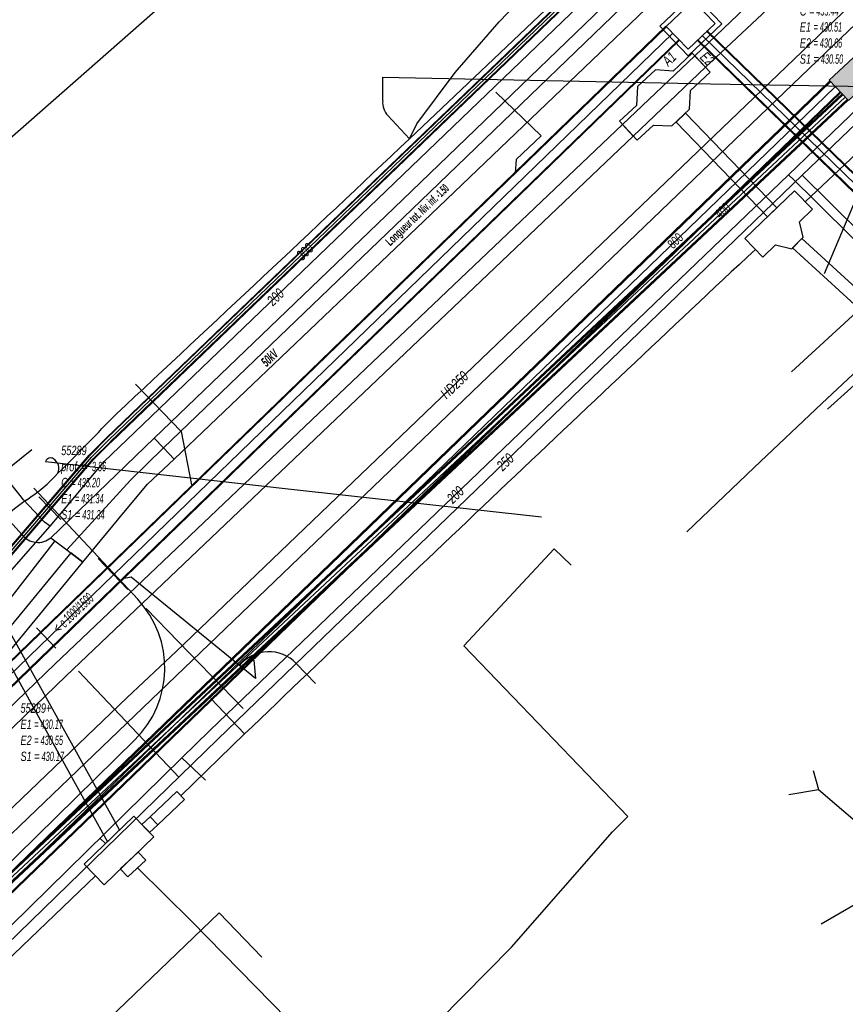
# Model space of a CAD drawing. Header units: metres. Extents: x 2695563 to 2696938, y 1260544 to 1262032.
# Tile 31 of 256: x 2695763 to 2695808, y 1261038 to 1261090. Entities that reach past the tile are written whole.
import ezdxf

# ---------------------------------------------------------------- set-up
doc = ezdxf.new("R2010")
doc.units = ezdxf.units.M
doc.header["$LTSCALE"] = 100
doc.linetypes.add('AUSGEZOGEN', pattern=[0])
doc.linetypes.add('STRICHLINIE2_S3', pattern=[0.25, 0.15, -0.1])
for name, color, linetype in [('Eau portable_Cadastre des conduites_Conduite', 171, 'AUSGEZOGEN'), ('Eau potable_Cadastre des conduites_Conduite_Texte', 171, 'AUSGEZOGEN'), ('EU_Cadastre des conduites', 24, 'AUSGEZOGEN'), ('EU_Cadastre des conduites – Texte', 7, 'AUSGEZOGEN'), ('EU_Cadastre des conduites_Regard normalisé – Texte', 24, 'AUSGEZOGEN'), ('EU_Cadastre des conduites_Regard – Polygone de détail', 24, 'AUSGEZOGEN'), ('EU_Cadastre des conduites_Texte entrée-sortie', 24, 'AUSGEZOGEN'), ('Gaz_Cadastre des conduites_Conduite', 32, 'AUSGEZOGEN'), ('Gaz_Cadastre des conduites_Conduite_Texte', 32, 'AUSGEZOGEN'), ('Réseau électrique_Cadastre des conduite_Bord du tracé', 1, 'AUSGEZOGEN'), ('Réseau électrique_Cadastre des conduite_Texte libre_Texte', 1, 'AUSGEZOGEN'), ('Réseau électrique_Cadastre des conduite_Tronçon de tracé', 1, 'AUSGEZOGEN'), ('Réseau électrique_Cadastre des conduites_Ouvrage_Surface-Ligne-Point', 1, 'AUSGEZOGEN'), ('Réseau électrique_Point altimétrique_Texte', 7, 'AUSGEZOGEN'), ('TV_Cadastre des conduites_CONDUITE', 92, 'AUSGEZOGEN'), ('Télécommunications_SW_Cadastre des conduites_Bord du tracé', 94, 'AUSGEZOGEN'), ('Télécommunications_SW_Cadastre des conduites_Bord du tracé_Texte', 94, 'AUSGEZOGEN'), ('Télécommunications_SW_Cadastre des conduites_Ouvrage', 94, 'AUSGEZOGEN')]:
    doc.layers.add(name, color=color, linetype=linetype)
doc.styles.add('ARIAL', font='arial.ttf')
doc.styles.add('ARIALNARROW', font='ARIALN.TTF')
pattern_1 = [(0, (2703955, 1269100), (4050, 4050), [4050, -4050]), (90, (2703955, 1269100), (-4050, 4050), [4050, -4050])]
pattern_2 = [(0, (2708005, 1273150), (6075, 6075), [6075, -6075]), (90, (2708005, 1273150), (-6075, 6075), [6075, -6075])]

# ---------------------------------------------------------------- blocks, each defined once
blk = doc.blocks.new('COMPLEXOBJECT_1771')
at = {"layer": 'Réseau électrique_Cadastre des conduite_Bord du tracé', "color": 1, "linetype": 'AUSGEZOGEN', "transparency": 33554687}
blk.add_line((5746.653, 11041.556), (5758.605, 11053.003), dxfattribs=at)
for points in [[(5761.168, 11055.903), (5765.807, 11061.529), (5765.165, 11062.019), (5760.549, 11056.423)], [(5758.069, 11053.543), (5746.117, 11042.11), (5746.653, 11041.556)]]:
    blk.add_lwpolyline(points, dxfattribs=at)
for centre, radius, start, end in [((5736.355, 11074.749), 30.352, 315.6782, 322.8575), ((5727.195, 11083.345), 43.672, 315.9903, 321.0696)]:
    blk.add_arc(centre, radius, start, end, dxfattribs=at)
blk = doc.blocks.new('COMPLEXOBJECT_2277')
at = {"layer": 'Réseau électrique_Cadastre des conduite_Tronçon de tracé', "color": 1, "linetype": 'AUSGEZOGEN', "transparency": 33554687}
for centre, radius, start, end in [((3835.346, 13143.423), 2834.584, 312.974838, 313.410845), ((5429.166, 11400.023), 473.076, 315.1355, 315.67822)]:
    blk.add_arc(centre, radius, start, end, dxfattribs=at)
blk = doc.blocks.new('COMPLEXOBJECT_2399')
at = {"layer": 'Réseau électrique_Cadastre des conduite_Tronçon de tracé', "color": 1, "linetype": 'AUSGEZOGEN', "transparency": 33554687}
blk.add_line((5762.535, 11063.004), (5761.585, 11064.059), dxfattribs=at)
for centre, radius, start, end in [((5761.053, 11063.665), 0.662, 36.5205, 85.4919), ((5763.393, 11063.666), 1.084, 217.6252, 310.1308)]:
    blk.add_arc(centre, radius, start, end, dxfattribs=at)
blk = doc.blocks.new('COMPLEXOBJECT_2423')
at = {"layer": 'Réseau électrique_Cadastre des conduite_Tronçon de tracé', "color": 1, "linetype": 'AUSGEZOGEN', "transparency": 33554687}
for p, q in [((5781.909, 11086.292), (5781.912, 11087.553)), ((5783.343, 11084.255), (5782.187, 11085.499))]:
    blk.add_line(p, q, dxfattribs=at)
blk.add_arc((5782.928, 11086.204), 1.023, 175.059, 223.579, dxfattribs=at)
blk = doc.blocks.new('COMPLEXOBJECT_2424')
at = {"layer": 'Réseau électrique_Cadastre des conduite_Tronçon de tracé', "color": 1, "linetype": 'AUSGEZOGEN', "transparency": 33554687}
for centre, radius, start, end in [((5757.666, 11072.575), 9.257, 303.6342, 317.3205), ((5768.799, 11056.125), 10.607, 124.4866, 148.1075)]:
    blk.add_arc(centre, radius, start, end, dxfattribs=at)
blk = doc.blocks.new('COMPLEXOBJECT_2425')
at = {"layer": 'Réseau électrique_Cadastre des conduite_Tronçon de tracé', "color": 1, "linetype": 'AUSGEZOGEN', "transparency": 33554687}
for p, q in [((5797.919, 11098.602), (5805.699, 11107.003)), ((5783.343, 11084.255), (5792.332, 11092.783))]:
    blk.add_line(p, q, dxfattribs=at)
for centre, radius, start, end in [((5848.948, 11068.942), 57.612, 130.48055, 138.65075), ((5661.316, 11224.167), 185.545, 314.91962, 317.41087)]:
    blk.add_arc(centre, radius, start, end, dxfattribs=at)
blk = doc.blocks.new('COMPLEXOBJECT_2577')
at = {"layer": 'Réseau électrique_Cadastre des conduite_Tronçon de tracé', "color": 1, "linetype": 'AUSGEZOGEN', "transparency": 33554687}
blk.add_line((5810.622, 11112.287), (5811.547, 11112.763), dxfattribs=at)
blk.add_lwpolyline([(5783.343, 11084.255), (5783.748, 11085.054), (5785.804, 11087.81), (5788.166, 11090.535), (5793.284, 11095.857), (5800.736, 11103.492), (5806.34, 11109.057)], dxfattribs=at)
blk.add_arc((5814.833, 11102.252), 10.883, 112.7622, 141.2938, dxfattribs=at)
blk = doc.blocks.new('COMPLEXOBJECT_2755')
at = {"layer": 'Télécommunications_SW_Cadastre des conduites_Bord du tracé', "color": 94, "linetype": 'AUSGEZOGEN', "transparency": 33554687}
for p, q in [((5768.75, 11059.53), (5763.168, 11065.49)), ((5727.343, 11011.463), (5768.592, 11051.978))]:
    blk.add_line(p, q, dxfattribs=at)
blk.add_arc((5764.805, 11055.835), 5.405, 314.4785, 43.1244, dxfattribs=at)
blk = doc.blocks.new('COMPLEXOBJECT_2757')
at = {"layer": 'Télécommunications_SW_Cadastre des conduites_Bord du tracé', "color": 94, "linetype": 'AUSGEZOGEN', "transparency": 33554687}
blk.add_line((5778.299, 11055.001), (5777.263, 11056.085), dxfattribs=at)
blk.add_arc((5775.794, 11054.683), 2.031, 43.6681, 140.8108, dxfattribs=at)

msp = doc.modelspace()

# ---------------------------------------------------------------- hatches: boundary and pattern name
at = {"layer": 'Réseau électrique_Cadastre des conduite_Bord du tracé', "lineweight": 18, "transparency": 33554687}
h = msp.add_hatch(dxfattribs=at)
h.set_pattern_fill('MUSTER', color=1, scale=6075, style=0, pattern_type=2)
h.set_pattern_definition(pattern_2)
h.paths.add_polyline_path([(2695854.042, 1261141.257), (2695848.063, 1261135.378), (2695844.962, 1261132.346), (2695840.121, 1261127.568), (2695838.758, 1261126.228), (2695832.311, 1261119.889), (2695822.73, 1261110.468), (2695807.314, 1261095.86), (2695799.635, 1261088.514), (2695800.207, 1261087.9), (2695807.968, 1261095.17), (2695823.39, 1261109.785), (2695833.45, 1261119.677), (2695839.408, 1261125.535), (2695840.787, 1261126.891), (2695845.628, 1261131.668), (2695848.728, 1261134.7), (2695854.726, 1261140.597)], flags=0)
h = msp.add_hatch(dxfattribs=at)
h.set_pattern_fill('MUSTER', color=1, scale=6075, style=0, pattern_type=2)
h.set_pattern_definition(pattern_2)
h.paths.add_polyline_path([(2695770.603, 1261067.985), (2695771.102, 1261067.466), (2695784.444, 1261080.268), (2695799.597, 1261094.894), (2695799.097, 1261095.412), (2695783.945, 1261080.787)], flags=0)
h = msp.add_hatch(dxfattribs=at)
h.set_pattern_fill('MUSTER', color=1, scale=6075, style=0, pattern_type=2)
h.set_pattern_definition(pattern_2)
h.paths.add_polyline_path([(2695799.597, 1261094.894), (2695784.444, 1261080.268), (2695771.102, 1261067.466), (2695771.675, 1261066.868), (2695785.087, 1261079.639), (2695800.275, 1261094.191)], flags=0)
h = msp.add_hatch(dxfattribs=at)
h.set_pattern_fill('MUSTER', color=1, scale=6075, style=0, pattern_type=2)
h.set_pattern_definition(pattern_2)
h.paths.add_polyline_path([(2695795.758, 1261084.829), (2695796.332, 1261084.212), (2695800.207, 1261087.9), (2695799.635, 1261088.514)], flags=0)
h = msp.add_hatch(dxfattribs=at)
h.set_pattern_fill('MUSTER', color=1, scale=6075, style=0, pattern_type=2)
h.set_pattern_definition(pattern_2)
h.paths.add_polyline_path([(2695804.037, 1261080.364), (2695799.131, 1261085.447), (2695798.627, 1261084.961), (2695803.533, 1261079.877)], flags=0)
h = msp.add_hatch(dxfattribs=at)
h.set_pattern_fill('MUSTER', color=1, scale=6075, style=0, pattern_type=2)
h.set_pattern_definition(pattern_2)
h.paths.add_polyline_path([(2695722.339, 1261014.616), (2695722.973, 1261013.952), (2695740.509, 1261030.698), (2695765.875, 1261055.225), (2695796.332, 1261084.212), (2695795.758, 1261084.829), (2695765.279, 1261055.852), (2695739.873, 1261031.361)], flags=0)
h = msp.add_hatch(dxfattribs=at)
h.set_pattern_fill('MUSTER', color=1, scale=6075, style=0, pattern_type=2)
h.set_pattern_definition(pattern_2)
h.paths.add_polyline_path([(2695837.54, 1261047.471), (2695833.456, 1261051.48), (2695825.479, 1261059.456), (2695822.559, 1261062.385), (2695821.578, 1261063.369), (2695814.427, 1261070.343), (2695813.873, 1261070.883), (2695812.881, 1261071.85), (2695805.382, 1261078.712), (2695804.889, 1261078.212), (2695812.401, 1261071.342), (2695813.417, 1261070.35), (2695813.83, 1261069.948), (2695821.086, 1261062.871), (2695822.059, 1261061.895), (2695824.984, 1261058.962), (2695832.963, 1261050.983), (2695837.05, 1261046.971)], flags=0)
h = msp.add_hatch(dxfattribs=at)
h.set_pattern_fill('MUSTER', color=1, scale=6075, style=0, pattern_type=2)
h.set_pattern_definition(pattern_2)
h.paths.add_polyline_path([(2695765.062, 1261062.647), (2695765.92, 1261061.993), (2695769.332, 1261065.734), (2695771.102, 1261067.466), (2695770.603, 1261067.985)], flags=0)
h = msp.add_hatch(dxfattribs=at)
h.set_pattern_fill('MUSTER', color=1, scale=6075, style=0, pattern_type=2)
h.set_pattern_definition(pattern_2)
h.paths.add_polyline_path([(2695771.102, 1261067.466), (2695769.332, 1261065.734), (2695765.92, 1261061.993), (2695766.777, 1261061.339), (2695768.972, 1261064.001), (2695770.24, 1261065.513), (2695771.675, 1261066.868)], flags=0)
h = msp.add_hatch(dxfattribs=at)
h.set_pattern_fill('MUSTER', color=1, scale=6075, style=0, pattern_type=2)
h.set_pattern_definition(pattern_2)
h.paths.add_polyline_path([(2695747.623, 1261041.366), (2695759.575, 1261052.813), (2695759.662, 1261052.903), (2695759.748, 1261052.993), (2695759.834, 1261053.084), (2695759.92, 1261053.174), (2695760.006, 1261053.265), (2695760.091, 1261053.356), (2695760.176, 1261053.448), (2695760.261, 1261053.539), (2695760.345, 1261053.631), (2695760.43, 1261053.724), (2695760.514, 1261053.816), (2695760.598, 1261053.909), (2695760.681, 1261054.001), (2695760.764, 1261054.094), (2695760.847, 1261054.188), (2695760.93, 1261054.281), (2695761.012, 1261054.375), (2695761.095, 1261054.469), (2695761.176, 1261054.564), (2695761.258, 1261054.658), (2695761.339, 1261054.753), (2695761.421, 1261054.848), (2695761.501, 1261054.943), (2695761.582, 1261055.038), (2695761.662, 1261055.134), (2695761.742, 1261055.23), (2695761.822, 1261055.326), (2695761.901, 1261055.423), (2695761.98, 1261055.519), (2695762.059, 1261055.616), (2695762.138, 1261055.713), (2695766.777, 1261061.339), (2695766.135, 1261061.829), (2695761.519, 1261056.233), (2695761.445, 1261056.135), (2695761.37, 1261056.038), (2695761.295, 1261055.941), (2695761.22, 1261055.844), (2695761.144, 1261055.748), (2695761.067, 1261055.652), (2695760.991, 1261055.556), (2695760.914, 1261055.46), (2695760.836, 1261055.365), (2695760.759, 1261055.27), (2695760.681, 1261055.176), (2695760.602, 1261055.081), (2695760.523, 1261054.988), (2695760.444, 1261054.894), (2695760.364, 1261054.801), (2695760.284, 1261054.708), (2695760.204, 1261054.615), (2695760.123, 1261054.523), (2695760.042, 1261054.431), (2695759.96, 1261054.339), (2695759.878, 1261054.248), (2695759.796, 1261054.157), (2695759.713, 1261054.066), (2695759.63, 1261053.976), (2695759.547, 1261053.886), (2695759.463, 1261053.796), (2695759.379, 1261053.707), (2695759.295, 1261053.618), (2695759.21, 1261053.529), (2695759.125, 1261053.441), (2695759.039, 1261053.353), (2695747.087, 1261041.92)], flags=0)
h = msp.add_hatch(dxfattribs=at)
h.set_pattern_fill('MUSTER', color=1, scale=6075, style=0, pattern_type=2)
h.set_pattern_definition(pattern_2)
h.paths.add_polyline_path([(2695768.749, 1261046.958), (2695767.088, 1261049.964), (2695762.338, 1261058.53), (2695761.579, 1261058.112), (2695766.279, 1261049.608), (2695768.095, 1261046.324)], flags=0)
h = msp.add_hatch(dxfattribs=at)
h.set_pattern_fill('MUSTER', color=1, scale=6075, style=0, pattern_type=2)
h.set_pattern_definition(pattern_2)
h.paths.add_polyline_path([(2695770.795, 1261047.228), (2695772.232, 1261048.583), (2695771.819, 1261049.019), (2695770.383, 1261047.666)], flags=0)
h = msp.add_hatch(dxfattribs=at)
h.set_pattern_fill('MUSTER', color=1, scale=6075, style=0, pattern_type=2)
h.set_pattern_definition(pattern_2)
h.paths.add_polyline_path([(2695769.943, 1261047.251), (2695770.148, 1261047.04), (2695770.361, 1261046.819), (2695770.795, 1261047.228), (2695770.383, 1261047.666)], flags=0)
at = {"layer": 'Réseau électrique_Cadastre des conduites_Ouvrage_Surface-Ligne-Point', "lineweight": 18, "transparency": 33554687}
h = msp.add_hatch(dxfattribs=at)
h.set_pattern_fill('MUSTER', color=1, scale=4050, style=0, pattern_type=2)
h.set_pattern_definition(pattern_1)
h.paths.add_polyline_path([(2695795.591, 1261085.008), (2695796.545, 1261083.983), (2695797.418, 1261084.798), (2695798.41, 1261084.766), (2695799.354, 1261085.647), (2695799.413, 1261086.66), (2695800.456, 1261087.633), (2695799.501, 1261088.657), (2695798.467, 1261087.692), (2695797.52, 1261087.766), (2695796.563, 1261086.872), (2695796.5, 1261085.856)], flags=0)
h = msp.add_hatch(dxfattribs=at)
h.set_pattern_fill('MUSTER', color=1, scale=4050, style=0, pattern_type=2)
h.set_pattern_definition(pattern_1)
h.paths.add_polyline_path([(2695802.33, 1261078.718), (2695803.281, 1261077.715), (2695803.963, 1261078.373), (2695804.838, 1261078.16), (2695805.455, 1261078.786), (2695805.254, 1261079.605), (2695805.951, 1261080.282), (2695804.982, 1261081.274)], flags=0)
h = msp.add_hatch(dxfattribs=at)
h.set_pattern_fill('MUSTER', color=1, scale=4050, style=0, pattern_type=2)
h.set_pattern_definition(pattern_1)
h.paths.add_polyline_path([(2695766.854, 1261045.122), (2695767.928, 1261044.014), (2695770.585, 1261046.588), (2695769.512, 1261047.697)], flags=0)
h = msp.add_hatch(dxfattribs=at)
h.set_pattern_fill('MUSTER', color=1, scale=2025, style=0, pattern_type=2)
h.set_pattern_definition([(0, (2699905, 1265050), (2025, 2025), [2025, -2025]), (90, (2699905, 1265050), (-2025, 2025), [2025, -2025])])
h.paths.add_polyline_path([(2695770.154, 1261045.326), (2695769.742, 1261045.771), (2695768.775, 1261044.876), (2695769.187, 1261044.43)], flags=0)
at = {"layer": 'Télécommunications_SW_Cadastre des conduites_Ouvrage', "transparency": 33554687}
msp.add_hatch(color=7, dxfattribs=at).paths.add_polyline_path([(2695806.859, 1261087.204), (2695807.886, 1261086.111), (2695809.708, 1261087.822), (2695808.681, 1261088.916)])

# ---------------------------------------------------------------- linework, layer by layer
at = {"layer": 'Eau portable_Cadastre des conduites_Conduite', "color": 7, "linetype": 'AUSGEZOGEN', "transparency": 33554687}
for p, q in [((2695773.594, 1261052.294), (2695804.674, 1261082.136)), ((2695762.457, 1261066.117), (2695764.031, 1261067.384)), ((2695772.087, 1261050.831), (2695773.365, 1261049.627))]:
    msp.add_line(p, q, dxfattribs=at)
for points in [[(2695769.551, 1261068.298), (2695800.182, 1261097.721), (2695812.23, 1261111.068), (2695816.903, 1261115.659), (2695835.941, 1261134.364), (2695841.928, 1261140.246)], [(2695804.674, 1261082.136), (2695808.906, 1261086.211), (2695817.731, 1261094.707), (2695818.5, 1261095.444), (2695846.362, 1261122.178), (2695848.15, 1261123.978), (2695851.592, 1261127.445), (2695854.374, 1261124.708), (2695855.153, 1261123.941)], [(2695804.674, 1261082.136), (2695804.952, 1261081.862), (2695806.069, 1261080.759), (2695806.403, 1261080.429)], [(2695806.403, 1261080.429), (2695814.12, 1261072.81), (2695826.01, 1261061.04), (2695831.29, 1261055.88), (2695837.25, 1261049.94), (2695845.37, 1261042.05), (2695847.44, 1261040.07), (2695849.91, 1261037.64), (2695850.18, 1261037.38), (2695858.27, 1261029.6), (2695867.41, 1261020.61), (2695874.02, 1261014.19), (2695877.05, 1261011.17), (2695884.56, 1261003.88), (2695886.142, 1261002.342), (2695889.47, 1260999.11), (2695890.16, 1260998.36)], [(2695765.018, 1261063.257), (2695765.987, 1261064.415), (2695767.929, 1261066.739), (2695769.551, 1261068.298)], [(2695765.018, 1261063.257), (2695764.723, 1261063.487), (2695763.581, 1261064.68), (2695763.41, 1261064.907), (2695762.643, 1261065.881), (2695762.457, 1261066.117)], [(2695722.774, 1261023.016), (2695723.181, 1261023.388), (2695723.732, 1261023.908), (2695736.416, 1261035.865), (2695741.209, 1261040.431), (2695743.57, 1261042.701), (2695745.68, 1261043.119), (2695754.943, 1261052.063), (2695756.77, 1261053.865), (2695764.114, 1261062.228), (2695765.018, 1261063.257)], [(2695747.653, 1261025.769), (2695747.687, 1261026.658), (2695747.724, 1261027.619), (2695748.699, 1261028.479), (2695754.703, 1261033.774), (2695772.087, 1261050.831), (2695773.594, 1261052.294)]]:
    msp.add_lwpolyline(points, dxfattribs=at)
at = {"layer": 'EU_Cadastre des conduites', "linetype": 'AUSGEZOGEN', "transparency": 33554687}
for p, q in [((2695798.088, 1261090.102), (2695761.37, 1261054.557)), ((2695798.102, 1261090.087), (2695761.384, 1261054.542)), ((2695798.116, 1261090.073), (2695761.398, 1261054.528)), ((2695838.002, 1261053.151), (2695800.261, 1261089.849)), ((2695838.016, 1261053.165), (2695800.275, 1261089.863)), ((2695838.03, 1261053.179), (2695800.289, 1261089.877)), ((2695798.784, 1261089.383), (2695762.066, 1261053.838)), ((2695798.798, 1261089.369), (2695762.08, 1261053.824)), ((2695798.812, 1261089.354), (2695762.094, 1261053.809)), ((2695837.514, 1261052.649), (2695799.773, 1261089.347)), ((2695837.528, 1261052.663), (2695799.787, 1261089.361)), ((2695837.542, 1261052.677), (2695799.801, 1261089.375))]:
    msp.add_line(p, q, dxfattribs=at)
at = {"layer": 'EU_Cadastre des conduites', "color": 255, "transparency": 33554687}
for p, q in [((2695798.45, 1261089.728), (2695761.732, 1261054.183)), ((2695837.772, 1261052.914), (2695800.031, 1261089.612))]:
    msp.add_line(p, q, dxfattribs=at)
at = {"layer": 'EU_Cadastre des conduites', "color": 24, "linetype": 'AUSGEZOGEN', "transparency": 33554687}
for p, q in [((2695788.956, 1261086.575), (2695791.395, 1261084.226)), ((2695806.607, 1261076.836), (2695808.515, 1261081.351)), ((2695769.6, 1261070.897), (2695772.057, 1261068.347)), ((2695772.057, 1261068.347), (2695772.618, 1261065.491)), ((2695775.961, 1261056.071), (2695776.046, 1261055.092)), ((2695805.997, 1261050.139), (2695806.278, 1261049.122)), ((2695804.692, 1261048.854), (2695806.271, 1261049.122)), ((2695806.415, 1261041.912), (2695811.305, 1261044.747))]:
    msp.add_line(p, q, dxfattribs=at)
for points in [[(2695791.395, 1261084.226), (2695790.044, 1261082.953), (2695789.996, 1261082.24)], [(2695806.767, 1261069.54), (2695809.798, 1261072.286), (2695810.906, 1261073.289)], [(2695776.046, 1261055.092), (2695769.376, 1261060.519), (2695768.9, 1261060.446)], [(2695806.271, 1261049.122), (2695821.25, 1261036.331), (2695822.149, 1261036.217)]]:
    msp.add_lwpolyline(points, dxfattribs=at)
at = {"layer": 'EU_Cadastre des conduites_Regard – Polygone de détail', "color": 24, "linetype": 'STRICHLINIE2_S3', "transparency": 33554687}
for points in [[(2695799.561, 1261091.831), (2695797.754, 1261090.104), (2695799.274, 1261088.513), (2695801.081, 1261090.241), (2695799.561, 1261091.831)], [(2695799.553, 1261091.478), (2695798.107, 1261090.096), (2695799.282, 1261088.867), (2695800.728, 1261090.249), (2695799.553, 1261091.478)]]:
    msp.add_lwpolyline(points, close=True, dxfattribs=at)
at = {"layer": 'Gaz_Cadastre des conduites_Conduite', "linetype": 'AUSGEZOGEN', "transparency": 33554687}
for p, q in [((2695768.042, 1261068.01), (2695799.59, 1261098.301)), ((2695768.055, 1261067.996), (2695799.604, 1261098.288)), ((2695768.068, 1261067.983), (2695799.617, 1261098.275)), ((2695768.25, 1261067.793), (2695799.807, 1261098.093)), ((2695768.263, 1261067.78), (2695799.82, 1261098.08)), ((2695768.276, 1261067.766), (2695799.834, 1261098.067)), ((2695767.116, 1261067.084), (2695768.04, 1261068.007)), ((2695767.13, 1261067.071), (2695768.053, 1261067.994)), ((2695767.144, 1261067.058), (2695768.066, 1261067.981)), ((2695767.336, 1261066.88), (2695768.252, 1261067.795)), ((2695767.35, 1261066.867), (2695768.265, 1261067.782)), ((2695767.364, 1261066.854), (2695768.278, 1261067.769)), ((2695756.266, 1261054.426), (2695767.116, 1261067.084)), ((2695756.28, 1261054.413), (2695767.13, 1261067.071)), ((2695756.294, 1261054.401), (2695767.144, 1261067.058)), ((2695756.486, 1261054.221), (2695767.336, 1261066.88)), ((2695756.5, 1261054.209), (2695767.35, 1261066.867)), ((2695756.514, 1261054.196), (2695767.364, 1261066.854))]:
    msp.add_line(p, q, dxfattribs=at)
at = {"layer": 'Gaz_Cadastre des conduites_Conduite', "color": 255, "linetype": 'AUSGEZOGEN', "transparency": 33554687}
for p, q in [((2695768.159, 1261067.888), (2695799.712, 1261098.184)), ((2695767.24, 1261066.969), (2695768.159, 1261067.888)), ((2695756.39, 1261054.311), (2695767.24, 1261066.969))]:
    msp.add_line(p, q, dxfattribs=at)
at = {"layer": 'Gaz_Cadastre des conduites_Conduite', "color": 32, "linetype": 'AUSGEZOGEN', "transparency": 33554687}
for p, q in [((2695810.863, 1261093.989), (2695771.794, 1261056.538)), ((2695774.02, 1261051.821), (2695805.41, 1261082.106)), ((2695805.41, 1261082.106), (2695806.874, 1261080.657)), ((2695769.151, 1261054.06), (2695771.794, 1261056.538)), ((2695730.074, 1261016.646), (2695769.151, 1261054.06))]:
    msp.add_line(p, q, dxfattribs=at)
for points in [[(2695805.41, 1261082.106), (2695846.823, 1261121.766), (2695848.553, 1261123.433), (2695848.739, 1261123.612), (2695852.62, 1261127.349), (2695852.826, 1261127.146), (2695854.616, 1261125.377), (2695856.11, 1261123.901)], [(2695806.874, 1261080.657), (2695807.207, 1261080.327), (2695809.6, 1261077.96), (2695810.67, 1261076.87), (2695830.08, 1261057.88), (2695836.19, 1261051.85), (2695838.1, 1261049.97), (2695838.86, 1261049.26), (2695845.35, 1261042.99), (2695850.9, 1261037.52), (2695851.45, 1261036.99), (2695874.01, 1261014.96), (2695888.35, 1261000.94)], [(2695804.837, 1261071.55), (2695808.317, 1261074.749), (2695808.612, 1261075.019), (2695809.687, 1261076.007), (2695809.875, 1261076.181), (2695810.011, 1261076.305), (2695810.67, 1261076.87)], [(2695748.184, 1261026.419), (2695748.197, 1261026.908), (2695748.203, 1261027.116), (2695748.21, 1261027.337), (2695748.65, 1261027.728), (2695755.284, 1261033.617), (2695774.02, 1261051.821)]]:
    msp.add_lwpolyline(points, dxfattribs=at)
at = {"layer": 'Réseau électrique_Cadastre des conduite_Bord du tracé', "color": 1, "linetype": 'AUSGEZOGEN', "transparency": 33554687}
for points in [[(2695854.042, 1261141.257), (2695848.063, 1261135.378), (2695844.962, 1261132.346), (2695840.121, 1261127.568), (2695838.758, 1261126.228), (2695832.311, 1261119.889), (2695822.73, 1261110.468), (2695807.314, 1261095.86), (2695799.635, 1261088.514), (2695800.207, 1261087.9), (2695807.968, 1261095.17), (2695823.39, 1261109.785), (2695833.45, 1261119.677), (2695839.408, 1261125.535), (2695840.787, 1261126.891), (2695845.628, 1261131.668), (2695848.728, 1261134.7), (2695854.726, 1261140.597), (2695854.042, 1261141.257)], [(2695770.603, 1261067.985), (2695771.102, 1261067.466), (2695784.444, 1261080.268), (2695799.597, 1261094.894), (2695799.097, 1261095.412), (2695783.945, 1261080.787), (2695770.603, 1261067.985)], [(2695799.597, 1261094.894), (2695784.444, 1261080.268), (2695771.102, 1261067.466), (2695771.675, 1261066.868), (2695785.087, 1261079.639), (2695800.275, 1261094.191), (2695799.597, 1261094.894)], [(2695795.758, 1261084.829), (2695796.332, 1261084.212), (2695800.207, 1261087.9), (2695799.635, 1261088.514), (2695795.758, 1261084.829)], [(2695804.037, 1261080.364), (2695799.131, 1261085.447), (2695798.627, 1261084.961), (2695803.533, 1261079.877), (2695804.037, 1261080.364)], [(2695722.339, 1261014.616), (2695722.973, 1261013.952), (2695740.509, 1261030.698), (2695765.875, 1261055.225), (2695796.332, 1261084.212), (2695795.758, 1261084.829), (2695765.279, 1261055.852), (2695739.873, 1261031.361), (2695722.339, 1261014.616)], [(2695837.54, 1261047.471), (2695833.456, 1261051.48), (2695825.479, 1261059.456), (2695822.559, 1261062.385), (2695821.578, 1261063.369), (2695814.427, 1261070.343), (2695813.873, 1261070.883), (2695812.881, 1261071.85), (2695805.382, 1261078.712), (2695804.889, 1261078.212), (2695812.401, 1261071.342), (2695813.417, 1261070.35), (2695813.83, 1261069.948), (2695821.086, 1261062.871), (2695822.059, 1261061.895), (2695824.984, 1261058.962), (2695832.963, 1261050.983), (2695837.05, 1261046.971), (2695837.54, 1261047.471)], [(2695765.062, 1261062.647), (2695765.92, 1261061.993), (2695769.332, 1261065.734), (2695771.102, 1261067.466), (2695770.603, 1261067.985), (2695765.062, 1261062.647)], [(2695771.102, 1261067.466), (2695769.332, 1261065.734), (2695765.92, 1261061.993), (2695766.777, 1261061.339), (2695768.972, 1261064.001), (2695770.24, 1261065.513), (2695771.675, 1261066.868), (2695771.102, 1261067.466)], [(2695768.749, 1261046.958), (2695767.088, 1261049.964), (2695762.338, 1261058.53), (2695761.579, 1261058.112), (2695766.279, 1261049.608), (2695768.095, 1261046.324), (2695768.749, 1261046.958)], [(2695770.795, 1261047.228), (2695772.232, 1261048.583), (2695771.819, 1261049.019), (2695770.383, 1261047.666), (2695770.795, 1261047.228)], [(2695769.943, 1261047.251), (2695770.148, 1261047.04), (2695770.361, 1261046.819), (2695770.795, 1261047.228), (2695770.383, 1261047.666), (2695769.943, 1261047.251)]]:
    msp.add_lwpolyline(points, close=True, dxfattribs=at)
at = {"layer": 'Réseau électrique_Cadastre des conduite_Tronçon de tracé', "color": 1, "linetype": 'AUSGEZOGEN', "transparency": 33554687}
for p, q in [((2695805.562, 1261080.681), (2695813.215, 1261087.888)), ((2695782.882, 1261087.363), (2695800.486, 1261087.016)), ((2695764.767, 1261066.745), (2695777.808, 1261065.268)), ((2695765.598, 1261063.624), (2695764.408, 1261064.833)), ((2695761.318, 1261057.376), (2695765.291, 1261062.472)), ((2695769.193, 1261059.865), (2695767.591, 1261061.525)), ((2695775.383, 1261053.482), (2695770.182, 1261058.837)), ((2695765.317, 1261056.723), (2695764.289, 1261057.81)), ((2695771.954, 1261049.776), (2695766.534, 1261055.476)), ((2695775.464, 1261052.108), (2695773.647, 1261054.016)), ((2695772.038, 1261048.788), (2695775.464, 1261052.108)), ((2695767.996, 1261046.228), (2695767.687, 1261046.514)), ((2695772.616, 1261042.066), (2695769.716, 1261044.921)), ((2695754.848, 1261032.434), (2695767.459, 1261044.498)), ((2695777.767, 1261036.792), (2695772.616, 1261042.066))]:
    msp.add_line(p, q, dxfattribs=at)
for centre, radius, start, end in [((2697846.059, 1258897.008), 2988.615, 133.129589, 133.854355), ((2695765.044, 1261066.626), 0.302, 56.9153, 156.8159), ((2695764.862, 1261066.355), 0.628, 337.069, 56.5071)]:
    msp.add_arc(centre, radius, start, end, dxfattribs=at)
at = {"layer": 'Réseau électrique_Cadastre des conduites_Ouvrage_Surface-Ligne-Point', "color": 1, "linetype": 'AUSGEZOGEN', "transparency": 33554687}
for p, q in [((2695800.486, 1261087.016), (2695815.398, 1261086.753)), ((2695777.808, 1261065.268), (2695791.402, 1261063.758))]:
    msp.add_line(p, q, dxfattribs=at)
for points in [[(2695795.591, 1261085.008), (2695796.545, 1261083.983), (2695797.418, 1261084.798), (2695798.41, 1261084.766), (2695799.354, 1261085.647), (2695799.413, 1261086.66), (2695800.456, 1261087.633), (2695799.501, 1261088.657), (2695798.467, 1261087.692), (2695797.52, 1261087.766), (2695796.563, 1261086.872), (2695796.5, 1261085.856), (2695795.591, 1261085.008)], [(2695802.33, 1261078.718), (2695803.281, 1261077.715), (2695803.963, 1261078.373), (2695804.838, 1261078.16), (2695805.455, 1261078.786), (2695805.254, 1261079.605), (2695805.951, 1261080.282), (2695804.982, 1261081.274), (2695802.33, 1261078.718)], [(2695766.854, 1261045.122), (2695767.928, 1261044.014), (2695770.585, 1261046.588), (2695769.512, 1261047.697), (2695766.854, 1261045.122)], [(2695770.154, 1261045.326), (2695769.742, 1261045.771), (2695768.775, 1261044.876), (2695769.187, 1261044.43), (2695770.154, 1261045.326)]]:
    msp.add_lwpolyline(points, close=True, dxfattribs=at)
at = {"layer": 'TV_Cadastre des conduites_CONDUITE', "color": 92, "linetype": 'AUSGEZOGEN', "transparency": 33554687}
for points in [[(2695747.126, 1261076.14), (2695753.589, 1261081.314), (2695756.031, 1261078.095), (2695790.442, 1261108.329), (2695791.059, 1261108.801)], [(2695785.9, 1261036.707), (2695789.8, 1261040.655), (2695795.224, 1261046.861), (2695796.032, 1261047.685), (2695787.241, 1261056.848), (2695792.078, 1261062.056), (2695792.996, 1261061.167)]]:
    msp.add_lwpolyline(points, dxfattribs=at)
at = {"layer": 'Télécommunications_SW_Cadastre des conduites_Bord du tracé', "linetype": 'AUSGEZOGEN', "transparency": 33554687}
for p, q in [((2695728.294, 1261011.289), (2695806.885, 1261087.167)), ((2695728.313, 1261011.27), (2695806.904, 1261087.148)), ((2695728.332, 1261011.25), (2695806.923, 1261087.128)), ((2695807.549, 1261086.47), (2695727.777, 1261011.838)), ((2695807.57, 1261086.447), (2695727.798, 1261011.815)), ((2695807.592, 1261086.424), (2695727.82, 1261011.792)), ((2695728.85, 1261010.714), (2695807.441, 1261086.592)), ((2695728.869, 1261010.694), (2695807.46, 1261086.572)), ((2695728.888, 1261010.675), (2695807.479, 1261086.553)), ((2695807.822, 1261086.178), (2695728.05, 1261011.546)), ((2695807.844, 1261086.155), (2695728.072, 1261011.523)), ((2695807.865, 1261086.132), (2695728.093, 1261011.5))]:
    msp.add_line(p, q, dxfattribs=at)
at = {"layer": 'Télécommunications_SW_Cadastre des conduites_Bord du tracé', "color": 255, "transparency": 33554687}
for p, q in [((2695728.591, 1261010.982), (2695807.182, 1261086.86)), ((2695807.707, 1261086.301), (2695727.935, 1261011.669))]:
    msp.add_line(p, q, dxfattribs=at)
at = {"layer": 'Télécommunications_SW_Cadastre des conduites_Bord du tracé', "color": 94, "linetype": 'AUSGEZOGEN', "transparency": 33554687}
for points in [[(2695852.266, 1261123.173), (2695848.59, 1261126.089), (2695846.746, 1261125.677), (2695843.596, 1261124.03), (2695806.652, 1261088.671), (2695743.052, 1261027.688)], [(2695799.202, 1261062.964), (2695802.826, 1261066.409), (2695806.45, 1261069.854), (2695814.208, 1261077.107), (2695811.889, 1261079.527), (2695810.627, 1261080.774)], [(2695776.387, 1261040.129), (2695774.103, 1261042.51), (2695763.639, 1261032.473)]]:
    msp.add_lwpolyline(points, dxfattribs=at)
at = {"layer": 'Télécommunications_SW_Cadastre des conduites_Ouvrage', "color": 94, "transparency": 33554687}
msp.add_lwpolyline([(2695806.859, 1261087.204), (2695807.886, 1261086.111), (2695809.708, 1261087.822), (2695808.681, 1261088.916), (2695806.859, 1261087.204)], close=True, dxfattribs=at)

# ---------------------------------------------------------------- block references
at = {"layer": 'Réseau électrique_Cadastre des conduite_Bord du tracé', "color": 1, "linetype": 'AUSGEZOGEN', "lineweight": -3, "transparency": 33554687}
msp.add_blockref('COMPLEXOBJECT_1771', (2690000.97, 1249999.81), dxfattribs=at)
at = {"layer": 'Réseau électrique_Cadastre des conduite_Tronçon de tracé', "color": 1, "linetype": 'AUSGEZOGEN', "lineweight": -3, "transparency": 33554687}
for name in ['COMPLEXOBJECT_2425', 'COMPLEXOBJECT_2577', 'COMPLEXOBJECT_2423', 'COMPLEXOBJECT_2277', 'COMPLEXOBJECT_2424', 'COMPLEXOBJECT_2399']:
    msp.add_blockref(name, (2690000.97, 1249999.81), dxfattribs=at)
at = {"layer": 'Télécommunications_SW_Cadastre des conduites_Bord du tracé', "color": 94, "linetype": 'AUSGEZOGEN', "lineweight": -3, "transparency": 33554687}
for name in ['COMPLEXOBJECT_2755', 'COMPLEXOBJECT_2757']:
    msp.add_blockref(name, (2690000.97, 1249999.81), dxfattribs=at)

# ---------------------------------------------------------------- texts
at = {"layer": 'Eau potable_Cadastre des conduites_Conduite_Texte', "color": 7, "transparency": 33554687, "char_height": 0.55426, "width": 1.10633, "attachment_point": 5, "style": 'ARIAL'}
for insert, rotation in [((2695777.124, 1261075.565), 43.848), ((2695786.783, 1261064.95), 43.8363)]:
    msp.add_mtext('\\A1;{\\fArial|i1|b0;\\H0.554263;\\W0.700000;\\C7;200}\\P', dxfattribs=dict(at, insert=insert, rotation=rotation))
at = {"layer": 'EU_Cadastre des conduites – Texte', "color": 24, "transparency": 33554687, "insert": (2695766.25, 1261058.594), "char_height": 0.55705, "width": 6, "attachment_point": 5, "rotation": 43.9506, "style": 'ARIAL'}
msp.add_mtext('\\A1;{\\fArial|i1|b0;\\H0.557054;\\W0.700000;\\C24;< \\W0.490000;e 1000/1500}\\P', dxfattribs=at)
at = {"layer": 'EU_Cadastre des conduites_Regard normalisé – Texte', "color": 24, "transparency": 33554687, "char_height": 0.50641, "attachment_point": 1, "line_spacing_factor": 1.024096, "style": 'ARIAL'}
for s, insert, width in [('\\A1;{\\fArial|b0|i1|c0|p34;\\W0.6945;54565}\\P{\\fArial|b0|i1|c0|p34;\\H0.99721x;\\W0.6945;prof. = \\W0.48615; 4.94}\\P{\\fArial|b0|i1|c0|p34;\\H0.99721x;\\W0.6945;C =\\W0.48615; 435.44}\\P{\\fArial|b0|i1|c0|p34;\\H0.99721x;\\W0.6945;E1 \\W0.48615;= 430.51}\\P{\\fArial|b0|i1|c0|p34;\\H0.99721x;\\W0.6945;E2 \\W0.48615;= 430.66}\\P{\\fArial|b0|i1|c0|p34;\\H0.99721x;\\W0.6945;S1 =\\W0.48615; 430.50}', (2695805.275, 1261092.911), 2.83806), ('\\A1;{\\fArial|b0|i1|c0|p34;\\W0.69518;55289}\\P{\\fArial|b0|i1|c0|p34;\\H0.99721x;\\W0.69518;prof. = \\W0.48663; 3.86}\\P{\\fArial|b0|i1|c0|p34;\\H0.99721x;\\W0.69518;C =\\W0.48663; 435.20}\\P{\\fArial|b0|i1|c0|p34;\\H0.99721x;\\W0.69518;E1 \\W0.48663;= 431.34}\\P{\\fArial|b0|i1|c0|p34;\\H0.99721x;\\W0.69518;S1 =\\W0.48663; 431.34}', (2695765.613, 1261067.585), 2.84084), ('\\A1;{\\fArial|b0|i1|c0|p34;\\W0.69641;55289+}\\P{\\fArial|b0|i1|c0|p34;\\H0.99721x;\\W0.69641;E1 \\W0.48749;= 430.17}\\P{\\fArial|b0|i1|c0|p34;\\H0.99721x;\\W0.69641;E2 \\W0.48749;= 430.55}\\P{\\fArial|b0|i1|c0|p34;\\H0.99721x;\\W0.69641;S1 =\\W0.48749; 430.17}', (2695763.428, 1261053.749), 2.82224)]:
    msp.add_mtext(s, dxfattribs=dict(at, insert=insert, width=width))
at = {"layer": 'EU_Cadastre des conduites_Texte entrée-sortie', "color": 24, "transparency": 33554687, "char_height": 0.55705, "attachment_point": 7, "style": 'ARIAL'}
for s, insert, width, rotation in [('\\A1;{\\fArial|i1|b0;\\H0.557054;\\W0.700000;\\C24;A1}\\P', (2695798.22, 1261087.924), 0.85544, 44.0703), ('\\A1;{\\fArial|i1|b0;\\H0.557054;\\W0.700000;\\C24;E2}\\P', (2695799.87, 1261088.398), 0.86376, 315.8136)]:
    msp.add_mtext(s, dxfattribs=dict(at, insert=insert, width=width, rotation=rotation))
at = {"layer": 'Gaz_Cadastre des conduites_Conduite_Texte', "color": 32, "transparency": 33554687, "char_height": 0.55825, "attachment_point": 5, "style": 'ARIAL'}
for s, insert, width, rotation in [('\\A1;{\\fArial|i1|b0;\\H0.558250;\\W0.700000;\\C32;300}\\P', (2695778.696, 1261077.997), 1.11429, 43.8363), ('\\A1;{\\fArial|i1|b0;\\H0.558250;\\W0.700000;\\C32;HD250}\\P', (2695786.728, 1261070.846), 1.90938, 43.7886), ('\\A1;{\\fArial|i1|b0;\\H0.558250;\\W0.700000;\\C32;250}\\P', (2695789.458, 1261066.708), 1.11429, 43.9749)]:
    msp.add_mtext(s, dxfattribs=dict(at, insert=insert, width=width, rotation=rotation))
at = {"layer": 'Réseau électrique_Cadastre des conduite_Texte libre_Texte', "color": 1, "transparency": 33554687, "insert": (2695776.808, 1261072.3), "char_height": 0.5075, "width": 12, "attachment_point": 5, "rotation": 43.8165, "style": 'ARIALNARROW'}
msp.add_mtext('\\A1;{\\fArial Narrow|i1|b1;\\H0.507500;\\W0.700000;\\C1;50kV}\\P', dxfattribs=at)
at = {"layer": 'Réseau électrique_Point altimétrique_Texte', "color": 1, "transparency": 33554687, "insert": (2695784.772, 1261079.928), "char_height": 0.45675, "width": 6, "attachment_point": 5, "rotation": 43.7751, "style": 'ARIALNARROW'}
msp.add_mtext('\\A1;{\\fArial Narrow|b1|i0|c0|p34;\\W0.7;Longue\\W0.49;ur t\\W0.7;ot.\\W0.49; Niv. inf. -1.50}', dxfattribs=at)
at = {"layer": 'Télécommunications_SW_Cadastre des conduites_Bord du tracé_Texte', "color": 94, "transparency": 33554687, "char_height": 0.50638, "width": 1.28184, "attachment_point": 5, "style": 'ARIAL'}
for s, insert, rotation in [('\\W0.70; 400 ', (2695801.079, 1261080.169), 43.5105), ('\\W0.70; 800 ', (2695798.543, 1261078.541), 44.3754)]:
    msp.add_mtext(s, dxfattribs=dict(at, insert=insert, rotation=rotation))

doc.saveas('drawing.dxf')
